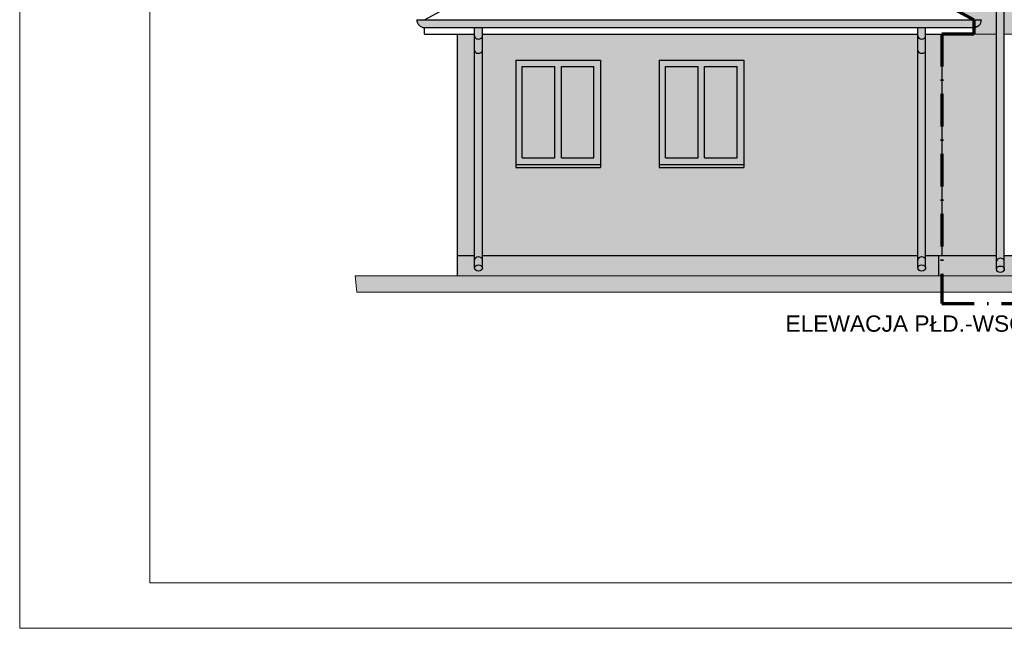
# Model space of a CAD drawing. Header units: millimetres. Extents: x -61343 to 9939, y -6894 to 7453.
# Tile 91 of 255: x -8889 to -7378, y -6894 to -5960. Entities that reach past the tile are written whole.
import ezdxf

# ---------------------------------------------------------------- set-up
doc = ezdxf.new("R2010")
doc.units = ezdxf.units.MM
doc.header["$MEASUREMENT"] = 0
doc.linetypes.add('Kropki i Kreski', pattern=[919.9999999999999, 500, -200, 20.00000000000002, -199.9999999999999])
for name, color, linetype in [('810-G Ogólne', 7, 'Continuous'), ('830-G Teksty Etykiety', 7, 'Continuous'), ('990-D Import IFC', 7, 'Continuous')]:
    doc.layers.add(name, color=color, linetype=linetype)
doc.layers.add('A_opisy', color=81, linetype='Continuous', lineweight=13)
doc.layers.add('A_zakres opracowania', color=7, linetype='Continuous', lineweight=70, true_color=0xe00038)
doc.styles.add('STYL_AUTOMATYCZNY_2', font='arialbd.ttf')

msp = doc.modelspace()

# ---------------------------------------------------------------- hatches: boundary and pattern name
at = {"layer": '810-G Ogólne', "linetype": 'Continuous', "lineweight": 13}
msp.add_hatch(color=7, dxfattribs=at).paths.add_polyline_path([(-6640.786278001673, -6378.480755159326), (-6640.59844810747, -6353.518348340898), (-8374.071645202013, -6353.480755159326), (-8371.675124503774, -6378.480755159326)])
at = {"layer": '990-D Import IFC', "linetype": 'Continuous', "lineweight": 5, "true_color": 0x7c7f7e}
for points in [[(-7473.598306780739, -5447.403763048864), (-7389.534221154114, -5447.403763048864), (-7389.534221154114, -6343.364240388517, 0.8167996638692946), (-7377.532070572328, -6343.364240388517), (-7377.532070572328, -5447.403763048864), (-6676.934560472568, -5447.403763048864), (-6657.884191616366, -5435.403763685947), (-7473.598306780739, -5435.403763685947)], [(-8279.59830678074, -5960.40376368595, 0.414213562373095), (-8267.59830678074, -5972.40376368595), (-8190.892510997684, -5972.403763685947), (-8190.892510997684, -6341.399511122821, 0.8167996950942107), (-8178.890360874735, -6341.399511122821), (-8178.890360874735, -5972.403763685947), (-7510.272310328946, -5972.403763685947), (-7510.272310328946, -6341.399511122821, 0.8167996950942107), (-7498.270160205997, -6341.399511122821), (-7498.270160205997, -5972.403763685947), (-7424.568131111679, -5972.40376368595, 0.414213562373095), (-7412.568131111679, -5960.40376368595)]]:
    msp.add_hatch(color=8, dxfattribs=at).paths.add_polyline_path(points)
at = {"layer": '990-D Import IFC', "linetype": 'Continuous', "lineweight": 5, "true_color": 0xf0ede3}
msp.add_hatch(color=7, dxfattribs=at).paths.add_polyline_path([(-8217.59830678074, -5484.403768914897), (-8217.59830678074, -5493.990938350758), (-8178.890362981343, -5505.785886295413), (-8178.890362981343, -5893.569937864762), (-8194.318130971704, -5908.997709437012), (-8202.803412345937, -5900.512428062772), (-8191.172510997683, -5888.881526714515), (-8191.172509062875, -5514.901688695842), (-8217.59830678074, -5506.849309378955), (-8217.59830678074, -5933.5593494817), (-7846.08322296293, -5729.62083021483), (-7473.598308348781, -5933.5593494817), (-7424.568128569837, -5960.403764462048), (-7412.568128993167, -5960.403764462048), (-7414.985672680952, -5968.816730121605), (-7424.568128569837, -5972.403764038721), (-7424.568128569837, -5982.40376368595), (-7389.534221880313, -5982.403751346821), (-7389.534221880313, -5457.403757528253), (-7473.598308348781, -5457.403757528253), (-7473.598308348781, -5484.403768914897)])
h = msp.add_hatch(color=7, dxfattribs=at)
h.paths.add_polyline_path([(-7377.532068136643, -5457.403764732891), (-7377.532068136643, -5982.403760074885), (-7286.098302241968, -5982.403760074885), (-6945.098308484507, -5982.403760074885), (-6655.598306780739, -5982.403760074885), (-6655.598306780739, -5582.403758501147), (-6655.598306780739, -5484.403763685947), (-6697.250699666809, -5484.40375751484), (-6697.250698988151, -5457.403763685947), (-7286.098302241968, -5457.403764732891)])
h.paths.add_polyline_path([(-7286.098302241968, -5582.403758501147), (-7151.098308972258, -5582.403758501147), (-7151.098308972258, -5932.403762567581), (-7286.098302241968, -5932.403762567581)], flags=0)
h.paths.add_polyline_path([(-7080.098301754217, -5582.403758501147), (-6945.098308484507, -5582.403758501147), (-6945.098308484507, -5932.403762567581), (-7080.098301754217, -5932.403762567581)], flags=0)
at = {"layer": '990-D Import IFC', "linetype": 'Continuous', "lineweight": 5, "true_color": 0xc8c8bf}
for points in [[(-8217.59830678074, -6322.40375473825), (-8190.892519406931, -6322.40375473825), (-8190.892519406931, -5982.403761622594), (-8217.59830678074, -5982.403761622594)], [(-7498.270168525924, -6322.403749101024), (-7473.598301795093, -6322.403749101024), (-7389.534221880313, -6322.403749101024), (-7389.534221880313, -5982.403757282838), (-7473.598301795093, -5982.403757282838), (-7498.270168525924, -5982.403757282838)]]:
    msp.add_hatch(color=9, dxfattribs=at).paths.add_polyline_path(points)
h = msp.add_hatch(color=9, dxfattribs=at)
h.paths.add_polyline_path([(-8178.890365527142, -5982.403756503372), (-8178.890365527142, -6322.403743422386), (-7510.272317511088, -6322.403743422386), (-7510.272317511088, -5982.403756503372)])
h.paths.add_polyline_path([(-8127.598313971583, -6022.403769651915), (-7997.598299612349, -6022.403769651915), (-7997.598299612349, -6187.403764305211), (-8127.598313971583, -6187.403764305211)], flags=0)
h.paths.add_polyline_path([(-7777.598306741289, -6187.403764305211), (-7907.598298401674, -6187.403764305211), (-7907.598298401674, -6022.403769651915), (-7777.598306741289, -6022.403769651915)], flags=0)
at = {"layer": '990-D Import IFC', "linetype": 'Continuous', "lineweight": 5, "true_color": 0x7c7f7e}
h = msp.add_hatch(color=8, dxfattribs=at)
h.paths.add_polyline_path([(-8127.598306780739, -6022.40376368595), (-8127.598306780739, -6187.403763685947), (-7997.598306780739, -6187.403763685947), (-7997.598306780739, -6022.40376368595)])
h.paths.add_polyline_path([(-8117.598306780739, -6032.40376368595), (-8067.598306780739, -6032.40376368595), (-8067.598306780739, -6172.40376368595), (-8117.598306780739, -6172.40376368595)], flags=0)
h.paths.add_polyline_path([(-8057.598306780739, -6032.40376368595), (-8007.598306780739, -6032.40376368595), (-8007.598306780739, -6172.40376368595), (-8057.598306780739, -6172.40376368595)], flags=0)
h = msp.add_hatch(color=8, dxfattribs=at)
h.paths.add_polyline_path([(-7907.598306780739, -6022.40376368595), (-7907.598306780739, -6187.403763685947), (-7777.598306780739, -6187.403763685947), (-7777.598306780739, -6022.40376368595)])
h.paths.add_polyline_path([(-7897.598306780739, -6032.40376368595), (-7847.598306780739, -6032.40376368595), (-7847.598306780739, -6172.40376368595), (-7897.598306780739, -6172.40376368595)], flags=0)
h.paths.add_polyline_path([(-7837.598306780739, -6032.40376368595), (-7787.598306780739, -6032.40376368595), (-7787.598306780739, -6172.40376368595), (-7837.598306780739, -6172.40376368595)], flags=0)
at = {"layer": '990-D Import IFC', "linetype": 'Continuous', "lineweight": 0, "true_color": 0xe6f5fb}
for points in [[(-8117.598306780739, -6032.40376368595), (-8117.598306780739, -6172.40376368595), (-8067.598306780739, -6172.40376368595), (-8067.598306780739, -6032.40376368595)], [(-8057.598306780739, -6032.40376368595), (-8057.598306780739, -6172.40376368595), (-8007.598306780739, -6172.40376368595), (-8007.598306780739, -6032.40376368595)], [(-7897.598306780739, -6032.40376368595), (-7897.598306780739, -6172.40376368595), (-7847.598306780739, -6172.40376368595), (-7847.598306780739, -6032.40376368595)], [(-7837.598306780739, -6032.40376368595), (-7837.598306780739, -6172.40376368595), (-7787.598306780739, -6172.40376368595), (-7787.598306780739, -6032.40376368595)]]:
    msp.add_hatch(color=7, dxfattribs=at).paths.add_polyline_path(points)
at = {"layer": '990-D Import IFC', "linetype": 'Continuous', "lineweight": 5, "true_color": 0xa65e2f}
h = msp.add_hatch(color=25, dxfattribs=at)
edge = h.paths.add_edge_path()
edge.add_line((-8217.59830678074, -6322.40376368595), (-8217.59830678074, -6353.480755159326))
edge.add_line((-8217.59830678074, -6353.480755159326), (-6969.271753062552, -6353.480755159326))
edge.add_line((-6969.271753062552, -6353.480755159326), (-6969.271753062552, -6322.40376368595))
edge.add_line((-6969.271753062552, -6322.40376368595), (-7140.305627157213, -6322.40376368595))
edge.add_line((-7140.305627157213, -6322.40376368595), (-7140.305628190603, -6322.403753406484))
edge.add_line((-7140.305628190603, -6322.403753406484), (-7230.305628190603, -6322.403753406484))
edge.add_line((-7230.305628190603, -6322.403753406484), (-7230.305627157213, -6322.40376368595))
edge.add_line((-7230.305627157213, -6322.40376368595), (-7377.532068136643, -6322.40376368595))
edge.add_line((-7377.532068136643, -6322.40376368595), (-7377.532068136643, -6343.364240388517))
edge.add_arc((-7383.53314319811, -6342.141549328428), 6.12436734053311, 191.5161215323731, 348.4838784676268, ccw=False)
edge.add_line((-7389.534218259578, -6343.364240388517), (-7389.534218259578, -6322.40376368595))
edge.add_line((-7389.534218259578, -6322.40376368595), (-7498.270160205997, -6322.40376368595))
edge.add_line((-7498.270160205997, -6322.40376368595), (-7498.270160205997, -6341.399511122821))
edge.add_arc((-7504.271235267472, -6340.176820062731), 6.12436734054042, 191.5161215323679, 348.4838784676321, ccw=False)
edge.add_line((-7510.272310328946, -6341.399511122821), (-7510.272310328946, -6322.40376368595))
edge.add_line((-7510.272310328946, -6322.40376368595), (-8178.890360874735, -6322.40376368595))
edge.add_line((-8178.890360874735, -6322.40376368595), (-8178.890360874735, -6341.399511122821))
edge.add_arc((-8184.89143593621, -6340.176820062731), 6.12436734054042, 191.5161215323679, 348.4838784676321, ccw=False)
edge.add_line((-8190.892510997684, -6341.399511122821), (-8190.892510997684, -6322.40376368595))
edge.add_line((-8190.892510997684, -6322.40376368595), (-8217.59830678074, -6322.40376368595))

# ---------------------------------------------------------------- linework, layer by layer
at = {"layer": '810-G Ogólne', "color": 7, "linetype": 'Continuous', "lineweight": 25}
for p, q in [((-7389.534218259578, -6343.364240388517), (-7389.534218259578, -5447.403763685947)), ((-7377.532068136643, -6343.364240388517), (-7377.532068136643, -5447.403763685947)), ((-8267.59830678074, -5960.40376368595), (-7846.083218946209, -5729.620830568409)), ((-7424.568131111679, -5960.40376368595), (-7846.083218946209, -5729.620830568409)), ((-8279.59830678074, -5960.40376368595), (-7412.568131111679, -5960.40376368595)), ((-8267.59830678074, -5982.40376368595), (-8267.59830678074, -5972.40376368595)), ((-8267.59830678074, -5972.403763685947), (-7424.568131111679, -5972.403763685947)), ((-8267.59830678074, -5982.40376368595), (-8190.892510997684, -5982.40376368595)), ((-8217.59830678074, -5982.40376368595), (-8217.59830678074, -6353.480755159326)), ((-8190.892510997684, -6341.399511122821), (-8190.892510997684, -5972.403763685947)), ((-8178.890360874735, -6341.399511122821), (-8178.890360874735, -5972.403763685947)), ((-8178.890360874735, -5982.40376368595), (-7510.272310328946, -5982.40376368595)), ((-7510.272310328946, -6341.399511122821), (-7510.272310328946, -5972.403763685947)), ((-7498.270160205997, -6341.399511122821), (-7498.270160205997, -5972.403763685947)), ((-7498.270160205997, -5982.40376368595), (-7424.568131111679, -5982.40376368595)), ((-7473.598306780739, -5982.40376368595), (-7473.598306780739, -6322.40376368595)), ((-7424.568131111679, -5982.40376368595), (-7424.568131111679, -5972.40376368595)), ((-8127.598306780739, -6022.40376368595), (-7997.598306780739, -6022.40376368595)), ((-8127.598306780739, -6022.40376368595), (-8127.598306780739, -6187.403763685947)), ((-7997.598306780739, -6022.40376368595), (-7997.598306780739, -6187.403763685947)), ((-7907.598306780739, -6022.40376368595), (-7777.598306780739, -6022.40376368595)), ((-7907.598306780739, -6022.40376368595), (-7907.598306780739, -6187.403763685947)), ((-7777.598306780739, -6022.40376368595), (-7777.598306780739, -6187.403763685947)), ((-8117.598306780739, -6032.40376368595), (-8067.598306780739, -6032.40376368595)), ((-8117.598306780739, -6172.40376368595), (-8117.598306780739, -6032.40376368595)), ((-8067.598306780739, -6172.40376368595), (-8067.598306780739, -6032.40376368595)), ((-8057.598306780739, -6172.40376368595), (-8057.598306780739, -6032.40376368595)), ((-8057.598306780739, -6032.40376368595), (-8007.598306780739, -6032.40376368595)), ((-8007.598306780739, -6172.40376368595), (-8007.598306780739, -6032.40376368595)), ((-7897.598306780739, -6032.40376368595), (-7847.598306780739, -6032.40376368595)), ((-7897.598306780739, -6172.40376368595), (-7897.598306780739, -6032.40376368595)), ((-7847.598306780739, -6172.40376368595), (-7847.598306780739, -6032.40376368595)), ((-7837.598306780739, -6172.40376368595), (-7837.598306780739, -6032.40376368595)), ((-7837.598306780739, -6032.40376368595), (-7787.598306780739, -6032.40376368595)), ((-7787.598306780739, -6172.40376368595), (-7787.598306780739, -6032.40376368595)), ((-8127.598306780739, -6182.40376368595), (-7997.598306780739, -6182.40376368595)), ((-8117.598306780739, -6172.40376368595), (-8067.598306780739, -6172.40376368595)), ((-8057.598306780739, -6172.40376368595), (-8007.598306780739, -6172.40376368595)), ((-7907.598306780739, -6182.40376368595), (-7777.598306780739, -6182.40376368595)), ((-7897.598306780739, -6172.40376368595), (-7847.598306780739, -6172.40376368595)), ((-7837.598306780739, -6172.40376368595), (-7787.598306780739, -6172.40376368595)), ((-8127.598306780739, -6187.403763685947), (-7997.598306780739, -6187.403763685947)), ((-7907.598306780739, -6187.403763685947), (-7777.598306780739, -6187.403763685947)), ((-8217.59830678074, -6322.40376368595), (-8190.892510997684, -6322.40376368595)), ((-8178.890360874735, -6322.40376368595), (-7510.272310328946, -6322.40376368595)), ((-7498.270160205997, -6322.40376368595), (-7389.534218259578, -6322.40376368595)), ((-7478.598306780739, -6322.40376368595), (-7478.598306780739, -6353.480755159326)), ((-7377.532068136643, -6322.40376368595), (-7230.305627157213, -6322.40376368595))]:
    msp.add_line(p, q, dxfattribs=at)
at = {"layer": '810-G Ogólne', "color": 7, "linetype": 'Continuous', "lineweight": 13}
msp.add_lwpolyline([(-6640.786278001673, -6378.480755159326), (-8371.675124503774, -6378.480755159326), (-8374.071645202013, -6353.480755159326), (-6640.59844810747, -6353.518348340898)], close=True, dxfattribs=at)
at = {"layer": '810-G Ogólne', "color": 7, "linetype": 'Continuous', "lineweight": 25}
for centre, radius, start, end in [((-8267.59830678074, -5960.40376368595), 12.00000000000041, 180, 270), ((-7424.568131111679, -5960.40376368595), 12.00000000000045, 270, 0)]:
    msp.add_arc(centre, radius, start, end, dxfattribs=at)
for centre, start_param, end_param in [((-8184.89143593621, -5985.40299116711), 3.141592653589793, 6.283185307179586), ((-7504.271235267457, -5985.40299116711), 3.141592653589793, 6.283185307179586), ((-8184.89143593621, -6007.076210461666), 3.141592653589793, 6.283185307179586), ((-7504.271235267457, -6007.076210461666), 3.141592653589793, 6.283185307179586), ((-8184.89143593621, -6329.411909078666), 0, 3.141592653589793), ((-7504.271235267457, -6329.411909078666), 0, 3.141592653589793), ((-7383.533143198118, -6331.376638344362), 0, 3.141592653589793)]:
    msp.add_ellipse(centre, major_axis=(6.001075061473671, 0), ratio=0.8167996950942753, start_param=start_param, end_param=end_param, dxfattribs=at)
for centre in [(-8184.89143593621, -6341.399511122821), (-7504.271235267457, -6341.399511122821), (-7383.533143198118, -6343.364240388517)]:
    msp.add_ellipse(centre, major_axis=(6.001075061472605, 0), ratio=0.8167996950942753, dxfattribs=at)
at = {"layer": '990-D Import IFC', "color": 7, "linetype": 'Continuous', "lineweight": 13}
for points in [[(-7473.598306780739, -5447.403763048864), (-7473.598306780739, -5435.403763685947), (-6657.884191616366, -5435.403763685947), (-6676.934560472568, -5447.403763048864), (-7377.532070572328, -5447.403763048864), (-7377.532070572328, -6343.364240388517, -0.8167996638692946), (-7389.534221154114, -6343.364240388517), (-7389.534221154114, -5447.403763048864)], [(-8279.59830678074, -5960.40376368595), (-7412.568131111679, -5960.40376368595, -0.414213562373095), (-7424.568131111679, -5972.40376368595), (-7498.270160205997, -5972.403763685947), (-7498.270160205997, -6341.399511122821, -0.8167996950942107), (-7510.272310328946, -6341.399511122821), (-7510.272310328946, -5972.403763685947), (-8178.890360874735, -5972.403763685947), (-8178.890360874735, -6341.399511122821, -0.8167996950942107), (-8190.892510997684, -6341.399511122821), (-8190.892510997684, -5972.403763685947), (-8267.59830678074, -5972.40376368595, -0.414213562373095)], [(-8217.59830678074, -6322.40376368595), (-8190.892510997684, -6322.40376368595), (-8190.892510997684, -6341.399511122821, 0.8167996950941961), (-8178.890360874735, -6341.399511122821), (-8178.890360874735, -6322.40376368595), (-7510.272310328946, -6322.40376368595), (-7510.272310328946, -6341.399511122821, 0.8167996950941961), (-7498.270160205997, -6341.399511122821), (-7498.270160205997, -6322.40376368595), (-7389.534218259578, -6322.40376368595), (-7389.534218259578, -6343.364240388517, 0.8167996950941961), (-7377.532068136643, -6343.364240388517), (-7377.532068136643, -6322.40376368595), (-7230.305627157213, -6322.40376368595), (-7230.305628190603, -6322.403753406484), (-7140.305628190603, -6322.403753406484), (-7140.305627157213, -6322.40376368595), (-6969.271753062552, -6322.40376368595), (-6969.271753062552, -6353.480755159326), (-8217.59830678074, -6353.480755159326)]]:
    msp.add_lwpolyline(points, format="xyb", close=True, dxfattribs=at)
for points in [[(-8217.59830678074, -5484.403768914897), (-7473.598308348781, -5484.403768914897), (-7473.598308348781, -5457.403757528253), (-7389.534221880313, -5457.403757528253), (-7389.534221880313, -5982.403751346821), (-7424.568128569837, -5982.40376368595), (-7424.568128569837, -5972.403764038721), (-7414.985672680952, -5968.816730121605), (-7412.568128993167, -5960.403764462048), (-7424.568128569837, -5960.403764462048), (-7473.598308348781, -5933.5593494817), (-7846.08322296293, -5729.62083021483), (-8217.59830678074, -5933.5593494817), (-8217.59830678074, -5506.849309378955), (-8191.172509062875, -5514.901688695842), (-8191.172510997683, -5888.881526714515), (-8202.803412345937, -5900.512428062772), (-8194.318130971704, -5908.997709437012), (-8178.890362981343, -5893.569937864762), (-8178.890362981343, -5505.785886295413), (-8217.59830678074, -5493.990938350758)], [(-7377.532068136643, -5457.403764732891), (-7286.098302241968, -5457.403764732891), (-6697.250698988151, -5457.403763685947), (-6697.250699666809, -5484.40375751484), (-6655.598306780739, -5484.403763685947), (-6655.598306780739, -5582.403758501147), (-6655.598306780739, -5982.403760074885), (-6945.098308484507, -5982.403760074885), (-7286.098302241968, -5982.403760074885), (-7377.532068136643, -5982.403760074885)], [(-7846.083218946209, -5729.620836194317), (-8267.59830678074, -5960.40376368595), (-7424.568131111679, -5960.40376368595)], [(-8217.59830678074, -6322.40375473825), (-8190.892519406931, -6322.40375473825), (-8190.892519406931, -5982.403761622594), (-8217.59830678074, -5982.403761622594)], [(-8178.890365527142, -5982.403756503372), (-8178.890365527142, -6322.403743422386), (-7510.272317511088, -6322.403743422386), (-7510.272317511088, -5982.403756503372)], [(-7498.270168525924, -6322.403749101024), (-7473.598301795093, -6322.403749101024), (-7389.534221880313, -6322.403749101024), (-7389.534221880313, -5982.403757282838), (-7473.598301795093, -5982.403757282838), (-7498.270168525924, -5982.403757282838)], [(-8127.598306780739, -6022.40376368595), (-7997.598306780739, -6022.40376368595), (-7997.598306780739, -6187.403763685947), (-8127.598306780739, -6187.403763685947)], [(-8127.598313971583, -6022.403769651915), (-8127.598313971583, -6187.403764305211), (-7997.598299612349, -6187.403764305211), (-7997.598299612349, -6022.403769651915)], [(-7907.598306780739, -6022.40376368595), (-7777.598306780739, -6022.40376368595), (-7777.598306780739, -6187.403763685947), (-7907.598306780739, -6187.403763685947)], [(-7777.598306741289, -6187.403764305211), (-7777.598306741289, -6022.403769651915), (-7907.598298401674, -6022.403769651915), (-7907.598298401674, -6187.403764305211)], [(-8117.598306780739, -6032.40376368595), (-8067.598306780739, -6032.40376368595), (-8067.598306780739, -6172.40376368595), (-8117.598306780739, -6172.40376368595)], [(-8117.598306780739, -6032.40376368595), (-8067.598306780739, -6032.40376368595), (-8067.598306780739, -6172.40376368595), (-8117.598306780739, -6172.40376368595)], [(-8057.598306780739, -6032.40376368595), (-8007.598306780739, -6032.40376368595), (-8007.598306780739, -6172.40376368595), (-8057.598306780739, -6172.40376368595)], [(-8057.598306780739, -6032.40376368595), (-8007.598306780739, -6032.40376368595), (-8007.598306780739, -6172.40376368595), (-8057.598306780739, -6172.40376368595)], [(-7897.598306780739, -6032.40376368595), (-7847.598306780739, -6032.40376368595), (-7847.598306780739, -6172.40376368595), (-7897.598306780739, -6172.40376368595)], [(-7897.598306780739, -6032.40376368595), (-7847.598306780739, -6032.40376368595), (-7847.598306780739, -6172.40376368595), (-7897.598306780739, -6172.40376368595)], [(-7837.598306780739, -6032.40376368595), (-7787.598306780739, -6032.40376368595), (-7787.598306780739, -6172.40376368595), (-7837.598306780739, -6172.40376368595)], [(-7837.598306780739, -6032.40376368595), (-7787.598306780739, -6032.40376368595), (-7787.598306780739, -6172.40376368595), (-7837.598306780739, -6172.40376368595)]]:
    msp.add_lwpolyline(points, close=True, dxfattribs=at)
at = {"layer": 'A_opisy'}
for points in [[(-8889.215957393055, -2694.380976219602), (-2689.215957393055, -2694.380976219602), (-2689.215957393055, -6894.380976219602), (-8889.215957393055, -6894.380976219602)], [(-8689.215957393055, -2764.380976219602), (-2759.215957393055, -2764.380976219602), (-2759.215957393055, -6824.380976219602), (-8689.215957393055, -6824.380976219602)]]:
    msp.add_lwpolyline(points, close=True, dxfattribs=at)
at = {"layer": 'A_zakres opracowania', "linetype": 'Kropki i Kreski', "ltscale": 0.1}
msp.add_lwpolyline([(-6640.598398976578, -6142.403763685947), (-6640.598398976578, -5938.403760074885), (-7464.750198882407, -5938.403760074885), (-7424.568131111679, -5960.403764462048), (-7424.568131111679, -5982.403763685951), (-7473.598306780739, -5982.403757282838), (-7473.5983018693, -6395.949981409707), (-6969.271753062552, -6395.949981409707), (-6969.271753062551, -6098.717003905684), (-6974.771753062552, -6098.717003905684), (-6974.771753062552, -6076.675676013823), (-6969.24082428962, -6076.722367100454), (-6879.116250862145, -6142.403763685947)], close=True, dxfattribs=at)

# ---------------------------------------------------------------- texts
at = {"layer": '830-G Teksty Etykiety', "color": 7, "linetype": 'Continuous', "lineweight": 13, "insert": (-7713.506460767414, -6414.243833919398), "char_height": 25, "attachment_point": 1, "style": 'STYL_AUTOMATYCZNY_2'}
msp.add_mtext('\\A1;{\\fArial|b0|i0|c238|p34;ELEWACJA PŁD.-WSCH. (CZĘŚĆ A)}', dxfattribs=at)

doc.saveas('drawing.dxf')
